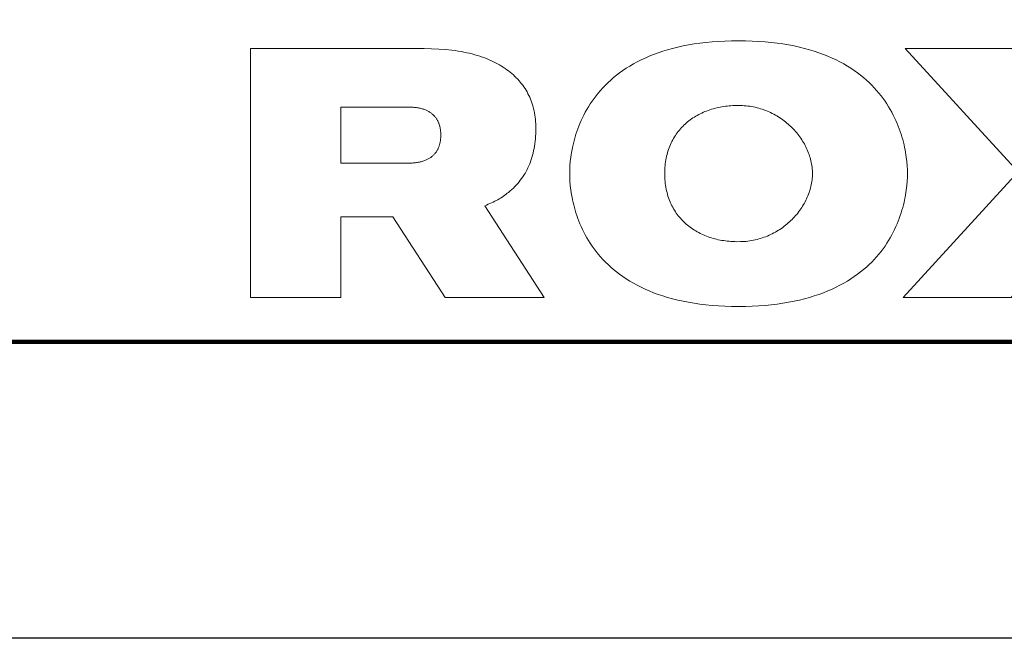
# Model space of a CAD drawing. Header units: millimetres. Extents: x -7950 to -6950, y 4408 to 5408.
# Tile 49 of 111: x -7049 to -7000, y 4408 to 4439. Entities that reach past the tile are written whole.
import ezdxf

# ---------------------------------------------------------------- set-up
doc = ezdxf.new("R2010")
doc.units = ezdxf.units.MM
doc.layers.add('SHOW Mini_Barndoor 002', color=7, linetype='Continuous', true_color=0x000000)

msp = doc.modelspace()

# ---------------------------------------------------------------- linework, layer by layer
at = {"layer": 'SHOW Mini_Barndoor 002', "color": 18, "lineweight": 35, "true_color": 0x000000}
msp.add_lwpolyline([(-6964.963, 4501.663), (-7143.505, 4501.663), (-7143.505, 4423.001), (-6964.963, 4423.001)], close=True, dxfattribs=at)
at = {"layer": 'SHOW Mini_Barndoor 002', "lineweight": 0}
for points in [[(-7004.615, 4431.573), (-7004.618, 4431.76), (-7004.628, 4431.962), (-7004.646, 4432.179), (-7004.673, 4432.408), (-7004.69, 4432.527), (-7004.709, 4432.649), (-7004.732, 4432.773), (-7004.757, 4432.899), (-7004.785, 4433.028), (-7004.816, 4433.159), (-7004.851, 4433.291), (-7004.889, 4433.425), (-7004.93, 4433.56), (-7004.975, 4433.697), (-7005.024, 4433.834), (-7005.077, 4433.973), (-7005.133, 4434.112), (-7005.194, 4434.252), (-7005.259, 4434.392), (-7005.329, 4434.533), (-7005.403, 4434.673), (-7005.481, 4434.814), (-7005.564, 4434.954), (-7005.652, 4435.093), (-7005.746, 4435.232), (-7005.844, 4435.37), (-7005.948, 4435.506), (-7006.056, 4435.642), (-7006.171, 4435.776), (-7006.291, 4435.909), (-7006.417, 4436.04), (-7006.549, 4436.169), (-7006.686, 4436.296), (-7006.83, 4436.42), (-7006.981, 4436.542), (-7007.137, 4436.662), (-7007.3, 4436.779), (-7007.47, 4436.892), (-7007.647, 4437.003), (-7007.83, 4437.11), (-7008.021, 4437.214), (-7008.218, 4437.314), (-7008.423, 4437.41), (-7008.635, 4437.502), (-7008.855, 4437.59), (-7009.083, 4437.674), (-7009.318, 4437.753), (-7009.561, 4437.827), (-7009.813, 4437.896), (-7010.072, 4437.96), (-7010.34, 4438.019), (-7010.616, 4438.073), (-7010.901, 4438.121), (-7011.194, 4438.163), (-7011.496, 4438.199), (-7011.808, 4438.229), (-7012.128, 4438.252), (-7012.457, 4438.269), (-7012.796, 4438.279), (-7013.144, 4438.283), (-7013.492, 4438.279), (-7013.83, 4438.269), (-7014.16, 4438.252), (-7014.48, 4438.229), (-7014.791, 4438.199), (-7015.093, 4438.163), (-7015.386, 4438.121), (-7015.671, 4438.073), (-7015.947, 4438.019), (-7016.215, 4437.96), (-7016.474, 4437.896), (-7016.726, 4437.827), (-7016.969, 4437.753), (-7017.204, 4437.674), (-7017.432, 4437.59), (-7017.652, 4437.502), (-7017.864, 4437.41), (-7018.069, 4437.314), (-7018.266, 4437.214), (-7018.457, 4437.11), (-7018.64, 4437.003), (-7018.817, 4436.892), (-7018.987, 4436.779), (-7019.15, 4436.662), (-7019.306, 4436.542), (-7019.457, 4436.42), (-7019.601, 4436.296), (-7019.738, 4436.169), (-7019.87, 4436.04), (-7019.996, 4435.909), (-7020.116, 4435.776), (-7020.231, 4435.642), (-7020.34, 4435.506), (-7020.443, 4435.37), (-7020.541, 4435.232), (-7020.635, 4435.093), (-7020.723, 4434.954), (-7020.806, 4434.814), (-7020.885, 4434.673), (-7020.959, 4434.533), (-7021.028, 4434.392), (-7021.093, 4434.252), (-7021.154, 4434.112), (-7021.211, 4433.973), (-7021.263, 4433.834), (-7021.312, 4433.697), (-7021.357, 4433.56), (-7021.399, 4433.425), (-7021.436, 4433.291), (-7021.471, 4433.159), (-7021.502, 4433.028), (-7021.531, 4432.899), (-7021.556, 4432.773), (-7021.578, 4432.649), (-7021.598, 4432.527), (-7021.615, 4432.408), (-7021.642, 4432.179), (-7021.66, 4431.962), (-7021.67, 4431.76), (-7021.673, 4431.573), (-7021.67, 4431.387), (-7021.66, 4431.184), (-7021.642, 4430.968), (-7021.615, 4430.739), (-7021.598, 4430.62), (-7021.578, 4430.498), (-7021.556, 4430.374), (-7021.531, 4430.247), (-7021.502, 4430.119), (-7021.471, 4429.988), (-7021.436, 4429.856), (-7021.399, 4429.722), (-7021.357, 4429.587), (-7021.312, 4429.45), (-7021.263, 4429.312), (-7021.211, 4429.174), (-7021.154, 4429.035), (-7021.093, 4428.895), (-7021.028, 4428.754), (-7020.959, 4428.614), (-7020.885, 4428.474), (-7020.806, 4428.333), (-7020.723, 4428.193), (-7020.635, 4428.054), (-7020.541, 4427.915), (-7020.443, 4427.777), (-7020.34, 4427.641), (-7020.231, 4427.505), (-7020.116, 4427.371), (-7019.996, 4427.238), (-7019.87, 4427.107), (-7019.738, 4426.978), (-7019.601, 4426.851), (-7019.457, 4426.727), (-7019.306, 4426.604), (-7019.15, 4426.485), (-7018.987, 4426.368), (-7018.817, 4426.255), (-7018.64, 4426.144), (-7018.457, 4426.037), (-7018.266, 4425.933), (-7018.069, 4425.833), (-7017.864, 4425.737), (-7017.652, 4425.645), (-7017.432, 4425.557), (-7017.204, 4425.473), (-7016.969, 4425.394), (-7016.726, 4425.32), (-7016.474, 4425.251), (-7016.215, 4425.187), (-7015.947, 4425.128), (-7015.671, 4425.074), (-7015.386, 4425.026), (-7015.093, 4424.984), (-7014.791, 4424.948), (-7014.48, 4424.918), (-7014.16, 4424.895), (-7013.83, 4424.878), (-7013.492, 4424.867), (-7013.144, 4424.864), (-7012.796, 4424.867), (-7012.457, 4424.878), (-7012.128, 4424.895), (-7011.808, 4424.918), (-7011.496, 4424.948), (-7011.194, 4424.984), (-7010.901, 4425.026), (-7010.616, 4425.074), (-7010.34, 4425.128), (-7010.072, 4425.187), (-7009.813, 4425.251), (-7009.561, 4425.32), (-7009.318, 4425.394), (-7009.083, 4425.473), (-7008.855, 4425.557), (-7008.635, 4425.645), (-7008.423, 4425.737), (-7008.218, 4425.833), (-7008.021, 4425.933), (-7007.83, 4426.037), (-7007.647, 4426.144), (-7007.47, 4426.255), (-7007.3, 4426.368), (-7007.137, 4426.485), (-7006.981, 4426.604), (-7006.83, 4426.727), (-7006.686, 4426.851), (-7006.549, 4426.978), (-7006.417, 4427.107), (-7006.291, 4427.238), (-7006.171, 4427.371), (-7006.056, 4427.505), (-7005.948, 4427.641), (-7005.844, 4427.777), (-7005.746, 4427.915), (-7005.652, 4428.054), (-7005.564, 4428.193), (-7005.481, 4428.333), (-7005.403, 4428.474), (-7005.329, 4428.614), (-7005.259, 4428.754), (-7005.194, 4428.895), (-7005.133, 4429.035), (-7005.077, 4429.174), (-7005.024, 4429.312), (-7004.975, 4429.45), (-7004.93, 4429.587), (-7004.889, 4429.722), (-7004.851, 4429.856), (-7004.816, 4429.988), (-7004.785, 4430.119), (-7004.757, 4430.247), (-7004.732, 4430.374), (-7004.709, 4430.498), (-7004.69, 4430.62), (-7004.673, 4430.739), (-7004.646, 4430.968), (-7004.628, 4431.184), (-7004.618, 4431.387)], [(-7025.955, 4429.952), (-7025.868, 4429.986), (-7025.784, 4430.021), (-7025.701, 4430.057), (-7025.619, 4430.094), (-7025.54, 4430.132), (-7025.461, 4430.172), (-7025.385, 4430.212), (-7025.31, 4430.254), (-7025.236, 4430.297), (-7025.164, 4430.34), (-7025.093, 4430.385), (-7025.024, 4430.431), (-7024.956, 4430.479), (-7024.89, 4430.527), (-7024.825, 4430.576), (-7024.761, 4430.626), (-7024.678, 4430.696), (-7024.598, 4430.767), (-7024.52, 4430.839), (-7024.445, 4430.914), (-7024.372, 4430.991), (-7024.301, 4431.07), (-7024.233, 4431.151), (-7024.168, 4431.234), (-7024.105, 4431.318), (-7024.044, 4431.405), (-7023.987, 4431.494), (-7023.931, 4431.585), (-7023.879, 4431.678), (-7023.828, 4431.773), (-7023.781, 4431.87), (-7023.736, 4431.97), (-7023.693, 4432.071), (-7023.654, 4432.174), (-7023.617, 4432.28), (-7023.582, 4432.388), (-7023.551, 4432.498), (-7023.522, 4432.61), (-7023.495, 4432.724), (-7023.472, 4432.84), (-7023.451, 4432.959), (-7023.433, 4433.08), (-7023.417, 4433.203), (-7023.405, 4433.329), (-7023.395, 4433.456), (-7023.388, 4433.586), (-7023.384, 4433.718), (-7023.382, 4433.853), (-7023.384, 4433.971), (-7023.388, 4434.087), (-7023.395, 4434.201), (-7023.405, 4434.313), (-7023.417, 4434.423), (-7023.433, 4434.532), (-7023.451, 4434.639), (-7023.472, 4434.744), (-7023.495, 4434.847), (-7023.522, 4434.948), (-7023.551, 4435.048), (-7023.582, 4435.146), (-7023.617, 4435.242), (-7023.654, 4435.337), (-7023.693, 4435.43), (-7023.736, 4435.521), (-7023.781, 4435.61), (-7023.828, 4435.698), (-7023.879, 4435.784), (-7023.931, 4435.868), (-7023.987, 4435.951), (-7024.044, 4436.032), (-7024.105, 4436.112), (-7024.168, 4436.19), (-7024.233, 4436.266), (-7024.301, 4436.341), (-7024.372, 4436.414), (-7024.445, 4436.486), (-7024.52, 4436.556), (-7024.598, 4436.625), (-7024.678, 4436.692), (-7024.761, 4436.757), (-7024.847, 4436.821), (-7024.935, 4436.884), (-7025.026, 4436.945), (-7025.119, 4437.004), (-7025.215, 4437.062), (-7025.313, 4437.118), (-7025.415, 4437.172), (-7025.519, 4437.225), (-7025.626, 4437.276), (-7025.736, 4437.325), (-7025.849, 4437.372), (-7025.965, 4437.418), (-7026.085, 4437.461), (-7026.207, 4437.503), (-7026.333, 4437.542), (-7026.462, 4437.58), (-7026.595, 4437.616), (-7026.731, 4437.649), (-7026.87, 4437.681), (-7027.013, 4437.71), (-7027.16, 4437.737), (-7027.31, 4437.762), (-7027.464, 4437.785), (-7027.622, 4437.806), (-7027.949, 4437.84), (-7028.292, 4437.864), (-7028.652, 4437.88), (-7029.028, 4437.885), (-7037.79, 4437.885), (-7037.79, 4425.314), (-7033.226, 4425.314), (-7033.226, 4429.387), (-7030.601, 4429.387), (-7027.971, 4425.314), (-7022.958, 4425.314)], [(-6999.335, 4437.885), (-7004.722, 4437.885), (-6999.028, 4431.66), (-7004.832, 4425.314), (-6999.371, 4425.314), (-6996.052, 4429.384), (-6992.733, 4425.314), (-6983.122, 4425.314), (-6979.804, 4429.384), (-6976.484, 4425.314), (-6971.006, 4425.314), (-6976.81, 4431.66), (-6971.116, 4437.885), (-6976.524, 4437.885), (-6979.804, 4433.861), (-6983.087, 4437.885), (-6992.769, 4437.885), (-6996.052, 4433.861)], [(-7029.811, 4434.932), (-7029.75, 4434.932), (-7029.691, 4434.93), (-7029.633, 4434.928), (-7029.577, 4434.924), (-7029.522, 4434.92), (-7029.468, 4434.914), (-7029.416, 4434.907), (-7029.365, 4434.9), (-7029.316, 4434.891), (-7029.268, 4434.882), (-7029.221, 4434.872), (-7029.175, 4434.86), (-7029.131, 4434.848), (-7029.088, 4434.835), (-7029.046, 4434.821), (-7029.005, 4434.806), (-7028.965, 4434.791), (-7028.927, 4434.775), (-7028.89, 4434.758), (-7028.854, 4434.741), (-7028.819, 4434.722), (-7028.785, 4434.703), (-7028.752, 4434.683), (-7028.721, 4434.663), (-7028.69, 4434.642), (-7028.661, 4434.62), (-7028.632, 4434.597), (-7028.605, 4434.574), (-7028.579, 4434.551), (-7028.554, 4434.527), (-7028.53, 4434.502), (-7028.506, 4434.477), (-7028.484, 4434.452), (-7028.463, 4434.426), (-7028.442, 4434.4), (-7028.423, 4434.373), (-7028.404, 4434.346), (-7028.386, 4434.319), (-7028.369, 4434.291), (-7028.353, 4434.262), (-7028.338, 4434.233), (-7028.323, 4434.204), (-7028.31, 4434.175), (-7028.297, 4434.145), (-7028.285, 4434.115), (-7028.274, 4434.084), (-7028.263, 4434.054), (-7028.244, 4433.992), (-7028.235, 4433.961), (-7028.227, 4433.93), (-7028.22, 4433.899), (-7028.214, 4433.867), (-7028.208, 4433.836), (-7028.203, 4433.804), (-7028.192, 4433.708), (-7028.186, 4433.645), (-7028.183, 4433.581), (-7028.182, 4433.549), (-7028.182, 4433.517), (-7028.182, 4433.485), (-7028.183, 4433.454), (-7028.186, 4433.39), (-7028.192, 4433.327), (-7028.203, 4433.232), (-7028.208, 4433.201), (-7028.214, 4433.169), (-7028.22, 4433.138), (-7028.227, 4433.106), (-7028.235, 4433.075), (-7028.244, 4433.044), (-7028.263, 4432.982), (-7028.274, 4432.952), (-7028.285, 4432.921), (-7028.297, 4432.891), (-7028.31, 4432.862), (-7028.323, 4432.832), (-7028.338, 4432.803), (-7028.353, 4432.774), (-7028.369, 4432.746), (-7028.386, 4432.718), (-7028.404, 4432.69), (-7028.423, 4432.663), (-7028.442, 4432.636), (-7028.463, 4432.61), (-7028.484, 4432.584), (-7028.506, 4432.559), (-7028.53, 4432.534), (-7028.554, 4432.509), (-7028.579, 4432.485), (-7028.605, 4432.461), (-7028.632, 4432.438), (-7028.661, 4432.416), (-7028.69, 4432.394), (-7028.721, 4432.373), (-7028.752, 4432.352), (-7028.785, 4432.333), (-7028.819, 4432.313), (-7028.854, 4432.295), (-7028.89, 4432.277), (-7028.927, 4432.26), (-7028.965, 4432.244), (-7029.005, 4432.228), (-7029.046, 4432.214), (-7029.088, 4432.2), (-7029.131, 4432.187), (-7029.175, 4432.175), (-7029.221, 4432.164), (-7029.268, 4432.154), (-7029.316, 4432.145), (-7029.365, 4432.136), (-7029.416, 4432.129), (-7029.468, 4432.122), (-7029.522, 4432.116), (-7029.577, 4432.112), (-7029.633, 4432.108), (-7029.691, 4432.106), (-7029.75, 4432.104), (-7029.811, 4432.103), (-7033.226, 4432.103), (-7033.226, 4434.932)], [(-7013.144, 4435.012), (-7013.047, 4435.011), (-7012.951, 4435.009), (-7012.856, 4435.003), (-7012.762, 4434.996), (-7012.668, 4434.985), (-7012.574, 4434.973), (-7012.482, 4434.958), (-7012.39, 4434.941), (-7012.3, 4434.922), (-7012.21, 4434.9), (-7012.121, 4434.876), (-7012.032, 4434.85), (-7011.945, 4434.822), (-7011.859, 4434.792), (-7011.774, 4434.76), (-7011.689, 4434.727), (-7011.606, 4434.691), (-7011.524, 4434.653), (-7011.443, 4434.613), (-7011.363, 4434.572), (-7011.284, 4434.529), (-7011.207, 4434.484), (-7011.131, 4434.437), (-7011.055, 4434.389), (-7010.982, 4434.339), (-7010.909, 4434.288), (-7010.838, 4434.235), (-7010.768, 4434.181), (-7010.7, 4434.125), (-7010.633, 4434.068), (-7010.568, 4434.009), (-7010.504, 4433.949), (-7010.441, 4433.888), (-7010.38, 4433.826), (-7010.321, 4433.762), (-7010.263, 4433.697), (-7010.207, 4433.631), (-7010.152, 4433.564), (-7010.1, 4433.496), (-7010.049, 4433.427), (-7009.999, 4433.357), (-7009.952, 4433.286), (-7009.906, 4433.215), (-7009.862, 4433.142), (-7009.82, 4433.069), (-7009.78, 4432.994), (-7009.741, 4432.919), (-7009.705, 4432.844), (-7009.671, 4432.767), (-7009.638, 4432.691), (-7009.608, 4432.613), (-7009.58, 4432.535), (-7009.554, 4432.457), (-7009.53, 4432.378), (-7009.508, 4432.299), (-7009.488, 4432.219), (-7009.471, 4432.139), (-7009.455, 4432.059), (-7009.443, 4431.978), (-7009.432, 4431.898), (-7009.423, 4431.817), (-7009.417, 4431.736), (-7009.414, 4431.655), (-7009.413, 4431.573), (-7009.414, 4431.492), (-7009.417, 4431.411), (-7009.423, 4431.33), (-7009.432, 4431.249), (-7009.443, 4431.168), (-7009.455, 4431.088), (-7009.471, 4431.008), (-7009.488, 4430.928), (-7009.508, 4430.848), (-7009.53, 4430.769), (-7009.554, 4430.69), (-7009.58, 4430.611), (-7009.608, 4430.533), (-7009.638, 4430.456), (-7009.671, 4430.379), (-7009.705, 4430.303), (-7009.741, 4430.227), (-7009.78, 4430.152), (-7009.82, 4430.078), (-7009.862, 4430.004), (-7009.906, 4429.932), (-7009.952, 4429.86), (-7009.999, 4429.789), (-7010.049, 4429.719), (-7010.1, 4429.65), (-7010.152, 4429.582), (-7010.207, 4429.515), (-7010.263, 4429.449), (-7010.321, 4429.384), (-7010.38, 4429.32), (-7010.441, 4429.258), (-7010.504, 4429.197), (-7010.568, 4429.137), (-7010.633, 4429.078), (-7010.7, 4429.021), (-7010.768, 4428.965), (-7010.838, 4428.911), (-7010.909, 4428.858), (-7010.982, 4428.807), (-7011.055, 4428.757), (-7011.131, 4428.709), (-7011.207, 4428.662), (-7011.284, 4428.617), (-7011.363, 4428.574), (-7011.443, 4428.533), (-7011.524, 4428.493), (-7011.606, 4428.455), (-7011.689, 4428.419), (-7011.774, 4428.385), (-7011.859, 4428.354), (-7011.945, 4428.324), (-7012.032, 4428.296), (-7012.121, 4428.27), (-7012.21, 4428.246), (-7012.3, 4428.224), (-7012.39, 4428.205), (-7012.482, 4428.188), (-7012.574, 4428.173), (-7012.668, 4428.161), (-7012.762, 4428.15), (-7012.856, 4428.143), (-7012.951, 4428.137), (-7013.047, 4428.135), (-7013.24, 4428.134), (-7013.336, 4428.136), (-7013.431, 4428.14), (-7013.526, 4428.145), (-7013.62, 4428.153), (-7013.713, 4428.162), (-7013.805, 4428.173), (-7013.896, 4428.186), (-7013.987, 4428.2), (-7014.077, 4428.217), (-7014.166, 4428.235), (-7014.254, 4428.255), (-7014.341, 4428.277), (-7014.428, 4428.3), (-7014.513, 4428.326), (-7014.597, 4428.353), (-7014.68, 4428.381), (-7014.763, 4428.412), (-7014.844, 4428.444), (-7014.923, 4428.478), (-7015.002, 4428.514), (-7015.08, 4428.552), (-7015.156, 4428.591), (-7015.231, 4428.632), (-7015.305, 4428.674), (-7015.377, 4428.718), (-7015.448, 4428.764), (-7015.518, 4428.812), (-7015.587, 4428.861), (-7015.654, 4428.912), (-7015.719, 4428.964), (-7015.783, 4429.019), (-7015.846, 4429.074), (-7015.907, 4429.132), (-7015.966, 4429.191), (-7016.024, 4429.252), (-7016.08, 4429.314), (-7016.135, 4429.378), (-7016.187, 4429.443), (-7016.238, 4429.51), (-7016.288, 4429.579), (-7016.335, 4429.649), (-7016.381, 4429.721), (-7016.425, 4429.794), (-7016.467, 4429.869), (-7016.508, 4429.945), (-7016.546, 4430.023), (-7016.582, 4430.102), (-7016.617, 4430.183), (-7016.649, 4430.266), (-7016.679, 4430.349), (-7016.708, 4430.435), (-7016.734, 4430.522), (-7016.758, 4430.61), (-7016.78, 4430.7), (-7016.799, 4430.791), (-7016.817, 4430.884), (-7016.832, 4430.978), (-7016.845, 4431.074), (-7016.856, 4431.171), (-7016.864, 4431.269), (-7016.87, 4431.369), (-7016.874, 4431.471), (-7016.875, 4431.573), (-7016.874, 4431.676), (-7016.87, 4431.777), (-7016.864, 4431.877), (-7016.856, 4431.976), (-7016.845, 4432.073), (-7016.832, 4432.168), (-7016.817, 4432.263), (-7016.799, 4432.355), (-7016.78, 4432.447), (-7016.758, 4432.536), (-7016.734, 4432.625), (-7016.708, 4432.712), (-7016.679, 4432.797), (-7016.649, 4432.881), (-7016.617, 4432.963), (-7016.582, 4433.044), (-7016.546, 4433.123), (-7016.508, 4433.201), (-7016.467, 4433.278), (-7016.425, 4433.352), (-7016.381, 4433.426), (-7016.335, 4433.497), (-7016.288, 4433.567), (-7016.238, 4433.636), (-7016.187, 4433.703), (-7016.135, 4433.768), (-7016.08, 4433.832), (-7016.024, 4433.895), (-7015.966, 4433.955), (-7015.907, 4434.014), (-7015.846, 4434.072), (-7015.783, 4434.127), (-7015.719, 4434.182), (-7015.654, 4434.234), (-7015.587, 4434.285), (-7015.518, 4434.334), (-7015.448, 4434.382), (-7015.377, 4434.428), (-7015.305, 4434.472), (-7015.231, 4434.514), (-7015.156, 4434.555), (-7015.08, 4434.594), (-7015.002, 4434.632), (-7014.923, 4434.668), (-7014.844, 4434.702), (-7014.763, 4434.734), (-7014.68, 4434.765), (-7014.597, 4434.793), (-7014.513, 4434.82), (-7014.428, 4434.846), (-7014.341, 4434.869), (-7014.254, 4434.891), (-7014.166, 4434.911), (-7014.077, 4434.929), (-7013.987, 4434.946), (-7013.896, 4434.96), (-7013.805, 4434.973), (-7013.713, 4434.984), (-7013.62, 4434.993), (-7013.526, 4435.001), (-7013.431, 4435.006), (-7013.336, 4435.01), (-7013.24, 4435.012)]]:
    msp.add_lwpolyline(points, close=True, dxfattribs=at)
at = {"layer": 'SHOW Mini_Barndoor 002', "color": 250, "lineweight": 70, "true_color": 0x1a171b}
msp.add_lwpolyline([(-6964.985, 4423.098), (-7934.985, 4423.098)], dxfattribs=at)
at = {"layer": 'SHOW Mini_Barndoor 002'}
msp.add_lwpolyline([(-6949.985, 4408.098), (-7949.985, 4408.098)], dxfattribs=at)

doc.saveas('drawing.dxf')
